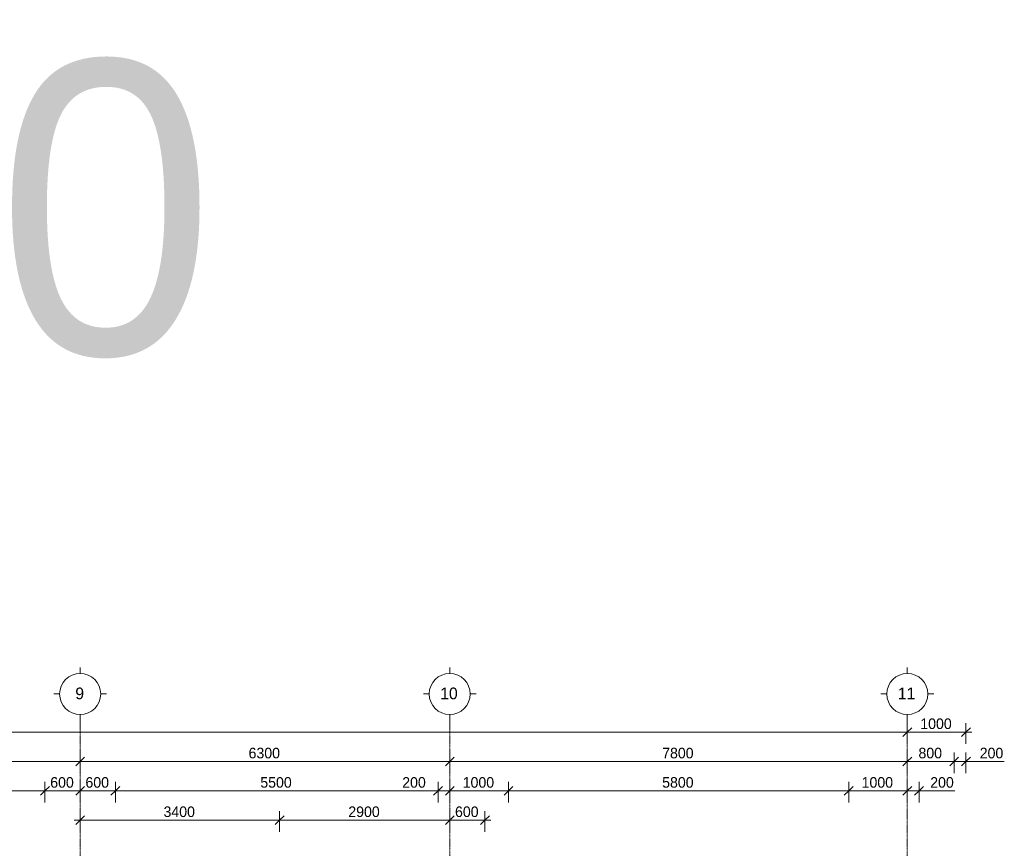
# Model space of a CAD drawing. Header units: millimetres. Extents: x -5900 to 46500, y -6400 to 34843.
# Tile 14 of 14: x 25469 to 42253, y 20720 to 34843. Entities that reach past the tile are written whole.
import ezdxf

# ---------------------------------------------------------------- set-up
doc = ezdxf.new("R2010")
doc.units = ezdxf.units.MM
doc.linetypes.add('StructuralPlan-L02$0$Grid Line', pattern=[22.225, 12.7, -3.175, 3.175, -3.175])
doc.layers.get('Defpoints').update_dxf_attribs({"color": 6})
for name, color, linetype, lineweight in [('S - LINE', 7, 'Continuous', 20), ('StructuralPlan-L02$0$A-010-D_DIM', 7, 'Continuous', 5), ('StructuralPlan-L02$0$A-010-D_DIM-100', 7, 'Continuous', 5), ('StructuralPlan-L02$0$Z-030-M_GRID', 7, 'Continuous', 5), ('StructuralPlan-L02$0$Z-033_T_GRIDREF', 7, 'Continuous', 5)]:
    doc.layers.add(name, color=color, linetype=linetype, lineweight=lineweight)
doc.styles.add('Cubicon', font='Cubicon.ttf')
doc.styles.add('StructuralPlan-L02$0$Cubicon_1', font='Cubicon.ttf', dxfattribs={"height": 200})
doc.styles.add('StructuralPlan-L02$0$Cubicon_2', font='Cubicon.ttf', dxfattribs={"height": 180})
doc.dimstyles.new('StructuralPlan-L02$0$CUB_DIM_1_8', dxfattribs={"dimscale": 304.8, "dimtxt": 181.601257, "dimasz": 0.492126, "dimexe": 0.492126, "dimexo": 0.0625, "dimgap": 0, "dimtad": 1, "dimdec": 0, "dimzin": 0, "dimdsep": 46, "dimtxsty": 'StructuralPlan-L02$0$Cubicon_2', "dimblk1": 'StructuralPlan-L02$0$_Oblique', "dimblk2": 'StructuralPlan-L02$0$_Oblique', "dimsah": 1, "dimcen": 0.09, "dimdle": 0.328084, "dimazin": 0, "dimtfac": 1, "dimtdec": 4, "dimtix": 1, "dimtmove": 0, "dimatfit": 3, "dimfxl": 0.656168, "dimfxlon": 1, "dimtvp": 1, "dimtolj": 1, "dimtzin": 0, "dimarcsym": 2})
doc.dimstyles.new('StructuralPlan-L02$0$CUB_DIM_1_8_1', dxfattribs={"dimscale": 304.8, "dimtxt": 181.601257, "dimasz": 0.492126, "dimexe": 0.492126, "dimexo": 0.0625, "dimgap": 0, "dimtad": 1, "dimdec": 0, "dimzin": 0, "dimdsep": 46, "dimtxsty": 'StructuralPlan-L02$0$Cubicon_2', "dimblk1": 'StructuralPlan-L02$0$_Oblique', "dimblk2": 'StructuralPlan-L02$0$_Oblique', "dimsah": 1, "dimcen": 0.09, "dimdle": 0.328084, "dimazin": 0, "dimtfac": 1, "dimtdec": 4, "dimtix": 1, "dimtmove": 1, "dimatfit": 3, "dimfxl": 0.656168, "dimfxlon": 1, "dimtvp": 1, "dimtolj": 1, "dimtzin": 0, "dimarcsym": 2})

# ---------------------------------------------------------------- blocks, each defined once
blk = doc.blocks.new('StructuralPlan-L02$0$Grid - 00_CUB_ღერძის თავი-752507-L02')
at = {"layer": 'StructuralPlan-L02$0$Z-033_T_GRIDREF'}
for p, q in [((0, 3.5), (0, 4.5)), ((-3.5, 0), (-4.5, 0)), ((3.5, 0), (4.5, 0)), ((0, -3.5), (0, -4.5))]:
    blk.add_line(p, q, dxfattribs=at)
blk.add_circle((0, 0), 3.5, dxfattribs=at)
blk = doc.blocks.new('StructuralPlan-L02$0$DIMBLOCK8-L02')
at = {"layer": 'StructuralPlan-L02$0$A-010-D_DIM-100', "transparency": 16777216}
for p, q in [((0, 22700), (0, 22900)), ((40600, 22700), (40600, 22900)), ((-100, 22700), (40700, 22700)), ((0, 22700), (-75, 22625)), ((0, 22700), (75, 22775)), ((0, 22700), (0, 22550)), ((40600, 22700), (40525, 22625)), ((40600, 22700), (40675, 22775)), ((40600, 22700), (40600, 22550))]:
    blk.add_line(p, q, dxfattribs=at)
at = {"layer": 'StructuralPlan-L02$0$A-010-D_DIM-100', "color": 0, "transparency": 16777216, "insert": (19951, 22933), "char_height": 180, "width": 838.16, "attachment_point": 1, "line_spacing_factor": 0.931288, "style": 'StructuralPlan-L02$0$Cubicon_2'}
blk.add_mtext('40600', dxfattribs=at)
blk = doc.blocks.new('StructuralPlan-L02$0$_Oblique')
at = {"color": 0, "linetype": 'ByBlock', "lineweight": -2}
blk.add_line((-0.5, -0.5), (0.5, 0.5), dxfattribs=at)
blk = doc.blocks.new('StructuralPlan-L02$0$DIMBLOCK12-L02')
at = {"layer": 'StructuralPlan-L02$0$A-010-D_DIM-100', "transparency": 16777216}
for p, q in [((20300, 22200), (20300, 22400)), ((26500, 22200), (26500, 22400)), ((20300, 22200), (20225, 22125)), ((20300, 22200), (20375, 22275)), ((20300, 22200), (26500, 22200)), ((20300, 22200), (20300, 22050)), ((26500, 22200), (26425, 22125)), ((26500, 22200), (26575, 22275)), ((26500, 22200), (26500, 22050))]:
    blk.add_line(p, q, dxfattribs=at)
at = {"layer": 'StructuralPlan-L02$0$A-010-D_DIM-100', "color": 0, "transparency": 16777216, "insert": (23121, 22433), "char_height": 180, "width": 670.53, "attachment_point": 1, "line_spacing_factor": 0.931288, "style": 'StructuralPlan-L02$0$Cubicon_2'}
blk.add_mtext('6200', dxfattribs=at)
blk = doc.blocks.new('StructuralPlan-L02$0$DIMBLOCK13-L02')
at = {"layer": 'StructuralPlan-L02$0$A-010-D_DIM-100', "transparency": 16777216}
for p, q in [((26500, 22200), (26500, 22400)), ((32800, 22200), (32800, 22400)), ((26500, 22200), (26425, 22125)), ((26500, 22200), (26575, 22275)), ((26500, 22200), (32800, 22200)), ((26500, 22200), (26500, 22050)), ((32800, 22200), (32725, 22125)), ((32800, 22200), (32875, 22275)), ((32800, 22200), (32800, 22050))]:
    blk.add_line(p, q, dxfattribs=at)
at = {"layer": 'StructuralPlan-L02$0$A-010-D_DIM-100', "color": 0, "transparency": 16777216, "insert": (29371, 22433), "char_height": 180, "width": 670.53, "attachment_point": 1, "line_spacing_factor": 0.931288, "style": 'StructuralPlan-L02$0$Cubicon_2'}
blk.add_mtext('6300', dxfattribs=at)
blk = doc.blocks.new('StructuralPlan-L02$0$DIMBLOCK14-L02')
at = {"layer": 'StructuralPlan-L02$0$A-010-D_DIM-100', "transparency": 16777216}
for p, q in [((32800, 22200), (32800, 22400)), ((40600, 22200), (40600, 22400)), ((32800, 22200), (32725, 22125)), ((32800, 22200), (32875, 22275)), ((32800, 22200), (40700, 22200)), ((32800, 22200), (32800, 22050)), ((40600, 22200), (40525, 22125)), ((40600, 22200), (40675, 22275)), ((40600, 22200), (40600, 22050))]:
    blk.add_line(p, q, dxfattribs=at)
at = {"layer": 'StructuralPlan-L02$0$A-010-D_DIM-100', "color": 0, "transparency": 16777216, "insert": (36421, 22433), "char_height": 180, "width": 670.53, "attachment_point": 1, "line_spacing_factor": 0.931288, "style": 'StructuralPlan-L02$0$Cubicon_2'}
blk.add_mtext('7800', dxfattribs=at)
blk = doc.blocks.new('StructuralPlan-L02$0$DIMBLOCK103-L02')
at = {"layer": 'StructuralPlan-L02$0$A-010-D_DIM-100', "transparency": 16777216}
for p, q in [((40600, 22200), (40600, 22400)), ((41400, 22200), (41400, 22350)), ((40500, 22200), (41400, 22200)), ((40600, 22200), (40525, 22125)), ((40600, 22200), (40675, 22275)), ((40600, 22200), (40600, 22050)), ((41400, 22200), (41325, 22125)), ((41400, 22200), (41475, 22275)), ((41400, 22200), (41400, 22000))]:
    blk.add_line(p, q, dxfattribs=at)
at = {"layer": 'StructuralPlan-L02$0$A-010-D_DIM-100', "color": 0, "transparency": 16777216, "insert": (40790, 22433), "char_height": 180, "width": 502.9, "attachment_point": 1, "line_spacing_factor": 0.931288, "style": 'StructuralPlan-L02$0$Cubicon_2'}
blk.add_mtext('800', dxfattribs=at)
blk = doc.blocks.new('StructuralPlan-L02$0$DIMBLOCK104-L02')
at = {"layer": 'StructuralPlan-L02$0$A-010-D_DIM-100', "transparency": 16777216}
for p, q in [((41400, 22200), (41400, 22350)), ((41600, 22200), (41600, 22350)), ((41400, 22200), (41325, 22125)), ((41400, 22200), (41475, 22275)), ((41400, 22200), (41700, 22200)), ((41400, 22200), (41400, 22000)), ((41734, 22200), (41500, 22200)), ((41600, 22200), (41525, 22125)), ((41600, 22200), (41675, 22275)), ((41600, 22200), (41600, 22000)), ((42253, 22200), (41734, 22200))]:
    blk.add_line(p, q, dxfattribs=at)
at = {"layer": 'StructuralPlan-L02$0$A-010-D_DIM-100', "color": 0, "transparency": 16777216, "insert": (41834, 22433), "char_height": 180, "width": 502.9, "attachment_point": 1, "line_spacing_factor": 0.931288, "style": 'StructuralPlan-L02$0$Cubicon_2'}
blk.add_mtext('200', dxfattribs=at)
blk = doc.blocks.new('StructuralPlan-L02$0$DIMBLOCK105-L02')
at = {"layer": 'StructuralPlan-L02$0$A-010-D_DIM-100', "transparency": 16777216}
for p, q in [((40600, 22700), (40600, 22900)), ((41600, 22700), (41600, 22850)), ((40500, 22700), (41700, 22700)), ((40600, 22700), (40525, 22625)), ((40600, 22700), (40675, 22775)), ((40600, 22700), (40600, 22550)), ((41600, 22700), (41525, 22625)), ((41600, 22700), (41675, 22775)), ((41600, 22700), (41600, 22500))]:
    blk.add_line(p, q, dxfattribs=at)
at = {"layer": 'StructuralPlan-L02$0$A-010-D_DIM-100', "color": 0, "transparency": 16777216, "insert": (40821, 22933), "char_height": 180, "width": 670.53, "attachment_point": 1, "line_spacing_factor": 0.931288, "style": 'StructuralPlan-L02$0$Cubicon_2'}
blk.add_mtext('1000', dxfattribs=at)
blk = doc.blocks.new('StructuralPlan-L02$0$DIMBLOCK165-L02')
at = {"layer": 'StructuralPlan-L02$0$A-010-D_DIM-100', "transparency": 16777216}
for p, q in [((20900, 21700), (20900, 21850)), ((25900, 21700), (25900, 21850)), ((20900, 21700), (20825, 21625)), ((20900, 21700), (20975, 21775)), ((20900, 21700), (25900, 21700)), ((20900, 21700), (20900, 21500)), ((25900, 21700), (25825, 21625)), ((25900, 21700), (25975, 21775)), ((25900, 21700), (25900, 21500))]:
    blk.add_line(p, q, dxfattribs=at)
at = {"layer": 'StructuralPlan-L02$0$A-010-D_DIM-100', "color": 0, "transparency": 16777216, "insert": (23121, 21933), "char_height": 180, "width": 670.53, "attachment_point": 1, "line_spacing_factor": 0.931288, "style": 'StructuralPlan-L02$0$Cubicon_2'}
blk.add_mtext('5000', dxfattribs=at)
blk = doc.blocks.new('StructuralPlan-L02$0$DIMBLOCK166-L02')
at = {"layer": 'StructuralPlan-L02$0$A-010-D_DIM-100', "transparency": 16777216}
for p, q in [((25900, 21700), (25900, 21850)), ((26500, 21700), (26500, 21900)), ((25900, 21700), (25825, 21625)), ((25900, 21700), (25975, 21775)), ((25900, 21700), (26500, 21700)), ((25900, 21700), (25900, 21500)), ((26500, 21700), (26425, 21625)), ((26500, 21700), (26575, 21775)), ((26500, 21700), (26500, 21550))]:
    blk.add_line(p, q, dxfattribs=at)
at = {"layer": 'StructuralPlan-L02$0$A-010-D_DIM-100', "color": 0, "transparency": 16777216, "insert": (25990, 21933), "char_height": 180, "width": 502.9, "attachment_point": 1, "line_spacing_factor": 0.931288, "style": 'StructuralPlan-L02$0$Cubicon_2'}
blk.add_mtext('600', dxfattribs=at)
blk = doc.blocks.new('StructuralPlan-L02$0$DIMBLOCK167-L02')
at = {"layer": 'StructuralPlan-L02$0$A-010-D_DIM-100', "transparency": 16777216}
for p, q in [((26500, 21700), (26500, 21900)), ((27100, 21700), (27100, 21850)), ((26500, 21700), (26425, 21625)), ((26500, 21700), (26575, 21775)), ((26500, 21700), (27100, 21700)), ((26500, 21700), (26500, 21550)), ((27100, 21700), (27025, 21625)), ((27100, 21700), (27175, 21775)), ((27100, 21700), (27100, 21500))]:
    blk.add_line(p, q, dxfattribs=at)
at = {"layer": 'StructuralPlan-L02$0$A-010-D_DIM-100', "color": 0, "transparency": 16777216, "insert": (26590, 21933), "char_height": 180, "width": 502.9, "attachment_point": 1, "line_spacing_factor": 0.931288, "style": 'StructuralPlan-L02$0$Cubicon_2'}
blk.add_mtext('600', dxfattribs=at)
blk = doc.blocks.new('StructuralPlan-L02$0$DIMBLOCK168-L02')
at = {"layer": 'StructuralPlan-L02$0$A-010-D_DIM-100', "transparency": 16777216}
for p, q in [((27100, 21700), (27100, 21850)), ((32600, 21700), (32600, 21850)), ((27100, 21700), (27025, 21625)), ((27100, 21700), (27175, 21775)), ((27100, 21700), (32600, 21700)), ((27100, 21700), (27100, 21500)), ((32600, 21700), (32525, 21625)), ((32600, 21700), (32675, 21775)), ((32600, 21700), (32600, 21500))]:
    blk.add_line(p, q, dxfattribs=at)
at = {"layer": 'StructuralPlan-L02$0$A-010-D_DIM-100', "color": 0, "transparency": 16777216, "insert": (29571, 21933), "char_height": 180, "width": 670.53, "attachment_point": 1, "line_spacing_factor": 0.931288, "style": 'StructuralPlan-L02$0$Cubicon_2'}
blk.add_mtext('5500', dxfattribs=at)
blk = doc.blocks.new('StructuralPlan-L02$0$DIMBLOCK169-L02')
at = {"layer": 'StructuralPlan-L02$0$A-010-D_DIM-100', "transparency": 16777216}
for p, q in [((32600, 21700), (32600, 21850)), ((32800, 21700), (32800, 21900)), ((31990, 21700), (32510, 21700)), ((32510, 21700), (32700, 21700)), ((32600, 21700), (32525, 21625)), ((32600, 21700), (32675, 21775)), ((32600, 21700), (32800, 21700)), ((32600, 21700), (32600, 21500)), ((32800, 21700), (32725, 21625)), ((32800, 21700), (32875, 21775)), ((32800, 21700), (32800, 21550))]:
    blk.add_line(p, q, dxfattribs=at)
at = {"layer": 'StructuralPlan-L02$0$A-010-D_DIM-100', "color": 0, "transparency": 16777216, "insert": (31990, 21933), "char_height": 180, "width": 502.9, "attachment_point": 1, "line_spacing_factor": 0.931288, "style": 'StructuralPlan-L02$0$Cubicon_2'}
blk.add_mtext('200', dxfattribs=at)
blk = doc.blocks.new('StructuralPlan-L02$0$DIMBLOCK170-L02')
at = {"layer": 'StructuralPlan-L02$0$A-010-D_DIM-100', "transparency": 16777216}
for p, q in [((32800, 21700), (32800, 21900)), ((33800, 21700), (33800, 21850)), ((32800, 21700), (32725, 21625)), ((32800, 21700), (32875, 21775)), ((32800, 21700), (33800, 21700)), ((32800, 21700), (32800, 21550)), ((33800, 21700), (33725, 21625)), ((33800, 21700), (33875, 21775)), ((33800, 21700), (33800, 21500))]:
    blk.add_line(p, q, dxfattribs=at)
at = {"layer": 'StructuralPlan-L02$0$A-010-D_DIM-100', "color": 0, "transparency": 16777216, "insert": (33021, 21933), "char_height": 180, "width": 670.53, "attachment_point": 1, "line_spacing_factor": 0.931288, "style": 'StructuralPlan-L02$0$Cubicon_2'}
blk.add_mtext('1000', dxfattribs=at)
blk = doc.blocks.new('StructuralPlan-L02$0$DIMBLOCK171-L02')
at = {"layer": 'StructuralPlan-L02$0$A-010-D_DIM-100', "transparency": 16777216}
for p, q in [((33800, 21700), (33800, 21850)), ((39600, 21700), (39600, 21850)), ((33800, 21700), (33725, 21625)), ((33800, 21700), (33875, 21775)), ((33800, 21700), (39600, 21700)), ((33800, 21700), (33800, 21500)), ((39600, 21700), (39525, 21625)), ((39600, 21700), (39675, 21775)), ((39600, 21700), (39600, 21500))]:
    blk.add_line(p, q, dxfattribs=at)
at = {"layer": 'StructuralPlan-L02$0$A-010-D_DIM-100', "color": 0, "transparency": 16777216, "insert": (36421, 21933), "char_height": 180, "width": 670.53, "attachment_point": 1, "line_spacing_factor": 0.931288, "style": 'StructuralPlan-L02$0$Cubicon_2'}
blk.add_mtext('5800', dxfattribs=at)
blk = doc.blocks.new('StructuralPlan-L02$0$DIMBLOCK172-L02')
at = {"layer": 'StructuralPlan-L02$0$A-010-D_DIM-100', "transparency": 16777216}
for p, q in [((39600, 21700), (39600, 21850)), ((40600, 21700), (40600, 21900)), ((39600, 21700), (39525, 21625)), ((39600, 21700), (39675, 21775)), ((39600, 21700), (40600, 21700)), ((39600, 21700), (39600, 21500)), ((40600, 21700), (40525, 21625)), ((40600, 21700), (40675, 21775)), ((40600, 21700), (40600, 21550))]:
    blk.add_line(p, q, dxfattribs=at)
at = {"layer": 'StructuralPlan-L02$0$A-010-D_DIM-100', "color": 0, "transparency": 16777216, "insert": (39821, 21933), "char_height": 180, "width": 670.53, "attachment_point": 1, "line_spacing_factor": 0.931288, "style": 'StructuralPlan-L02$0$Cubicon_2'}
blk.add_mtext('1000', dxfattribs=at)
blk = doc.blocks.new('StructuralPlan-L02$0$DIMBLOCK173-L02')
at = {"layer": 'StructuralPlan-L02$0$A-010-D_DIM-100', "transparency": 16777216}
for p, q in [((40600, 21700), (40600, 21900)), ((40800, 21700), (40800, 21850)), ((40600, 21700), (40525, 21625)), ((40600, 21700), (40675, 21775)), ((40600, 21700), (40900, 21700)), ((40600, 21700), (40600, 21550)), ((40890, 21700), (40700, 21700)), ((40800, 21700), (40725, 21625)), ((40800, 21700), (40875, 21775)), ((40800, 21700), (40800, 21500)), ((41410, 21700), (40890, 21700))]:
    blk.add_line(p, q, dxfattribs=at)
at = {"layer": 'StructuralPlan-L02$0$A-010-D_DIM-100', "color": 0, "transparency": 16777216, "insert": (40990, 21933), "char_height": 180, "width": 502.9, "attachment_point": 1, "line_spacing_factor": 0.931288, "style": 'StructuralPlan-L02$0$Cubicon_2'}
blk.add_mtext('200', dxfattribs=at)
blk = doc.blocks.new('StructuralPlan-L02$0$DIMBLOCK198-L02')
at = {"layer": 'StructuralPlan-L02$0$A-010-D_DIM-100', "transparency": 16777216}
for p, q in [((26500, 21200), (26500, 21400)), ((29900, 21200), (29900, 21350)), ((26400, 21200), (29900, 21200)), ((26500, 21200), (26425, 21125)), ((26500, 21200), (26575, 21275)), ((26500, 21200), (26500, 21050)), ((29900, 21200), (29825, 21125)), ((29900, 21200), (29975, 21275)), ((29900, 21200), (29900, 21000))]:
    blk.add_line(p, q, dxfattribs=at)
at = {"layer": 'StructuralPlan-L02$0$A-010-D_DIM-100', "color": 0, "transparency": 16777216, "insert": (27921, 21433), "char_height": 180, "width": 670.53, "attachment_point": 1, "line_spacing_factor": 0.931288, "style": 'StructuralPlan-L02$0$Cubicon_2'}
blk.add_mtext('3400', dxfattribs=at)
blk = doc.blocks.new('StructuralPlan-L02$0$DIMBLOCK199-L02')
at = {"layer": 'StructuralPlan-L02$0$A-010-D_DIM-100', "transparency": 16777216}
for p, q in [((29900, 21200), (29900, 21350)), ((32800, 21200), (32800, 21400)), ((29900, 21200), (29825, 21125)), ((29900, 21200), (29975, 21275)), ((29900, 21200), (32800, 21200)), ((29900, 21200), (29900, 21000)), ((32800, 21200), (32725, 21125)), ((32800, 21200), (32875, 21275)), ((32800, 21200), (32800, 21050))]:
    blk.add_line(p, q, dxfattribs=at)
at = {"layer": 'StructuralPlan-L02$0$A-010-D_DIM-100', "color": 0, "transparency": 16777216, "insert": (31071, 21433), "char_height": 180, "width": 670.53, "attachment_point": 1, "line_spacing_factor": 0.931288, "style": 'StructuralPlan-L02$0$Cubicon_2'}
blk.add_mtext('2900', dxfattribs=at)
blk = doc.blocks.new('StructuralPlan-L02$0$DIMBLOCK200-L02')
at = {"layer": 'StructuralPlan-L02$0$A-010-D_DIM-100', "transparency": 16777216}
for p, q in [((32800, 21200), (32800, 21400)), ((33400, 21200), (33400, 21350)), ((32800, 21200), (32725, 21125)), ((32800, 21200), (32875, 21275)), ((32800, 21200), (33500, 21200)), ((32800, 21200), (32800, 21050)), ((33400, 21200), (33325, 21125)), ((33400, 21200), (33475, 21275)), ((33400, 21200), (33400, 21000))]:
    blk.add_line(p, q, dxfattribs=at)
at = {"layer": 'StructuralPlan-L02$0$A-010-D_DIM-100', "color": 0, "transparency": 16777216, "insert": (32890, 21433), "char_height": 180, "width": 502.9, "attachment_point": 1, "line_spacing_factor": 0.931288, "style": 'StructuralPlan-L02$0$Cubicon_2'}
blk.add_mtext('600', dxfattribs=at)
blk = doc.blocks.new('StructuralPlan-L02')
at = {"layer": 'StructuralPlan-L02$0$Z-030-M_GRID', "linetype": 'StructuralPlan-L02$0$Grid Line'}
for p, q in [((26500, 22900), (26500, -5500)), ((32800, 22900), (32800, -5500)), ((40600, 22900), (40600, -5500))]:
    blk.add_line(p, q, dxfattribs=at)
at = {"layer": 'StructuralPlan-L02$0$Z-033_T_GRIDREF', "xscale": 99.99999999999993, "yscale": 99.99999999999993, "zscale": 99.99999999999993, "rotation": 180}
for p in [(26500, 23350), (32800, 23350), (40600, 23350)]:
    blk.add_blockref('StructuralPlan-L02$0$Grid - 00_CUB_ღერძის თავი-752507-L02', p, dxfattribs=at)
at = {"layer": 'StructuralPlan-L02$0$Z-033_T_GRIDREF', "char_height": 200, "attachment_point": 1, "style": 'StructuralPlan-L02$0$Cubicon_1'}
for s, insert, width in [('\\fCubicon|b0|i0|c204|p2|;9', (26417.6, 23459.8), 192.405), ('10', (32638.1, 23459.8), 384.81), ('11', (40438.1, 23459.8), 384.81)]:
    blk.add_mtext(s, dxfattribs=dict(at, insert=insert, width=width))
at = {"layer": 'StructuralPlan-L02$0$A-010-D_DIM'}
for base, p1, p2, override, picture, middle in [((40600, 22700), (0, 22900), (40600, 22900), {"dimpost": '<>', "dimfxl": 40599.999976}, 'StructuralPlan-L02$0$DIMBLOCK8-L02', (20300, 22791.8)), ((41600, 22700), (40600, 22900), (41600, 22500), {"dimpost": '<>', "dimfxl": 1077.032984}, 'StructuralPlan-L02$0$DIMBLOCK105-L02', (41100, 22791.8)), ((26500, 22200), (20300, 22400), (26500, 22400), {"dimpost": '<>', "dimfxl": 6200}, 'StructuralPlan-L02$0$DIMBLOCK12-L02', (23400, 22291.8)), ((32800, 22200), (26500, 22400), (32800, 22400), {"dimpost": '<>', "dimfxl": 6299.999976}, 'StructuralPlan-L02$0$DIMBLOCK13-L02', (29650, 22291.9)), ((40600, 22200), (32800, 22400), (40600, 22400), {"dimpost": '<>', "dimfxl": 7800.000012}, 'StructuralPlan-L02$0$DIMBLOCK14-L02', (36700, 22291.8)), ((41400, 22200), (40600, 22400), (41400, 22000), {"dimpost": '<>', "dimfxl": 894.427213}, 'StructuralPlan-L02$0$DIMBLOCK103-L02', (41000, 22291.8)), ((25900, 21700), (20900, 21500), (25900, 21500), {"dimpost": '<>', "dimfxl": 5000}, 'StructuralPlan-L02$0$DIMBLOCK165-L02', (23400, 21791.8)), ((26500, 21700), (25900, 21500), (26500, 21900), {"dimpost": '<>', "dimfxl": 721.110255}, 'StructuralPlan-L02$0$DIMBLOCK166-L02', (26200, 21791.8)), ((27100, 21700), (26500, 21900), (27100, 21500), {"dimpost": '<>', "dimfxl": 721.110255}, 'StructuralPlan-L02$0$DIMBLOCK167-L02', (26800, 21791.8)), ((32600, 21700), (27100, 21500), (32600, 21500), {"dimpost": '<>', "dimfxl": 5499.999976}, 'StructuralPlan-L02$0$DIMBLOCK168-L02', (29850, 21791.8)), ((33800, 21700), (32800, 21900), (33800, 21500), {"dimpost": '<>', "dimfxl": 1077.032961}, 'StructuralPlan-L02$0$DIMBLOCK170-L02', (33300, 21791.8)), ((39600, 21700), (33800, 21500), (39600, 21500), {"dimpost": '<>', "dimfxl": 5800.000012}, 'StructuralPlan-L02$0$DIMBLOCK171-L02', (36700, 21791.8)), ((40600, 21700), (39600, 21500), (40600, 21900), {"dimpost": '<>', "dimfxl": 1077.032961}, 'StructuralPlan-L02$0$DIMBLOCK172-L02', (40100, 21791.8)), ((29900, 21200), (26500, 21400), (29900, 21000), {"dimpost": '<>', "dimfxl": 3423.448517}, 'StructuralPlan-L02$0$DIMBLOCK198-L02', (28200, 21291.9)), ((32800, 21200), (29900, 21000), (32800, 21400), {"dimpost": '<>', "dimfxl": 2927.456247}, 'StructuralPlan-L02$0$DIMBLOCK199-L02', (31350, 21291.8)), ((33400, 21200), (32800, 21400), (33400, 21000), {"dimpost": '<>', "dimfxl": 721.110295}, 'StructuralPlan-L02$0$DIMBLOCK200-L02', (33100, 21291.8))]:
    dim = blk.add_linear_dim(base=base, p1=p1, p2=p2, dimstyle='StructuralPlan-L02$0$CUB_DIM_1_8', override=override, dxfattribs=at)
    dim.commit()
    dim.dimension.update_dxf_attribs({"geometry": picture, "text_midpoint": middle})
for base, p1, p2, override, picture, middle in [((41600, 22200), (41400, 22000), (41600, 22000), {"dimpost": '<>', "dimfxl": 200}, 'StructuralPlan-L02$0$DIMBLOCK104-L02', (42085.4, 22313.1)), ((32800, 21700), (32600, 21500), (32800, 21900), {"dimpost": '<>', "dimfxl": 447.213595}, 'StructuralPlan-L02$0$DIMBLOCK169-L02', (32241.9, 21813.1)), ((40800, 21700), (40600, 21900), (40800, 21500), {"dimpost": '<>', "dimfxl": 447.213595}, 'StructuralPlan-L02$0$DIMBLOCK173-L02', (41241.9, 21813.1))]:
    dim = blk.add_linear_dim(base=base, p1=p1, p2=p2, dimstyle='StructuralPlan-L02$0$CUB_DIM_1_8_1', override=override, dxfattribs=at)
    dim.commit()
    dim.dimension.update_dxf_attribs({"geometry": picture, "text_midpoint": middle, "dimtype": 128})

msp = doc.modelspace()

# ---------------------------------------------------------------- block references
at = {"layer": 'S - LINE'}
msp.add_blockref('StructuralPlan-L02', (0, 0), dxfattribs=at)

# ---------------------------------------------------------------- texts
at = {"layer": 'Defpoints', "transparency": 33554687, "insert": (20430, 31606.7), "char_height": 5000, "attachment_point": 5, "style": 'Cubicon'}
msp.add_mtext('7.300', dxfattribs=at)

doc.saveas('drawing.dxf')
